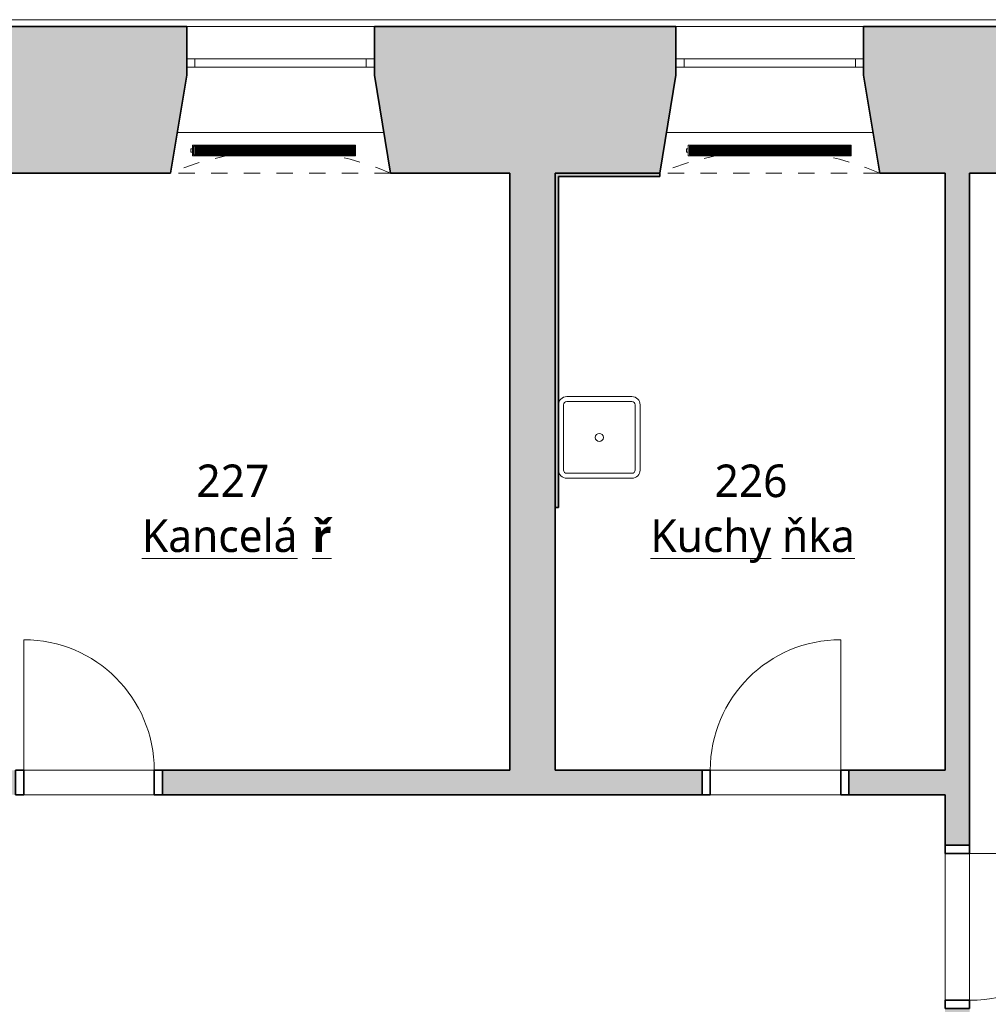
# Model space of a CAD drawing. Header units: metres. Extents: x -0.2 to 46.9, y -1.3 to 28.
# Tile 26 of 29: x 28.2 to 34.2, y 8.8 to 14.8. Entities that reach past the tile are written whole.
import ezdxf

# ---------------------------------------------------------------- set-up
doc = ezdxf.new("R2010")
doc.units = ezdxf.units.M
doc.linetypes.add('AV - Cerch_ 1 tecka 4mm', pattern=[0.006, 0.004, -0.001, 0, -0.001])
doc.layers.add('AV-MISTNOSTI', color=5, linetype='Continuous', lineweight=5, true_color=0x0000ff)
for name, color, linetype, lineweight in [('AV-SRAFY', 7, 'Continuous', 35), ('AV-STAVBA', 7, 'Continuous', 18), ('AV-VYBAVENI', 7, 'Continuous', 18)]:
    doc.layers.add(name, color=color, linetype=linetype, lineweight=lineweight)
doc.styles.add('Trebuchet MS_B', font='trebuc.ttf', dxfattribs={"height": 0.2})

# ---------------------------------------------------------------- blocks, each defined once
blk = doc.blocks.new('DO_1-P_Ocel_ - 900x1970_150-987210-2NP')
at = {"layer": 'AV-STAVBA', "color": 254, "true_color": 0xcccccc}
for p, q in [((-0.45, 0.975), (-0.45, 0.075)), ((-0.45, 0.075), (0.45, 0.075)), ((-0.45, -0.075), (0.45, -0.075))]:
    blk.add_line(p, q, dxfattribs=at)
at = {"layer": 'AV-STAVBA', "color": 254, "linetype": 'AV - Cerch_ 1 tecka 4mm', "true_color": 0xcccccc}
for p, q in [((-0.5, 0.075), (0.5, 0.075)), ((-0.45, 0.075), (0.45, 0.075)), ((-0.5, -0.075), (0.5, -0.075)), ((-0.45, -0.075), (0.45, -0.075))]:
    blk.add_line(p, q, dxfattribs=at)
at = {"layer": 'AV-STAVBA', "color": 254, "lineweight": 35, "true_color": 0xcccccc}
for p, q in [((-0.45, 0.075), (-0.5, 0.075)), ((-0.5, 0.075), (-0.5, -0.075)), ((-0.45, -0.075), (-0.45, 0.075)), ((0.5, 0.075), (0.45, 0.075)), ((0.45, 0.075), (0.45, -0.075)), ((0.5, -0.075), (0.5, 0.075)), ((-0.5, -0.075), (-0.45, -0.075)), ((0.45, -0.075), (0.5, -0.075))]:
    blk.add_line(p, q, dxfattribs=at)
at = {"layer": 'AV-STAVBA', "color": 254, "true_color": 0xcccccc}
blk.add_arc((-0.45, 0.075), 0.9, 0, 90, dxfattribs=at)
blk = doc.blocks.new('DO_1-L_Ocel_ - 800x1970_150-925843-2NP')
at = {"layer": 'AV-STAVBA', "color": 254, "true_color": 0xcccccc}
for p, q in [((0.4, 0.875), (0.4, 0.075)), ((-0.4, 0.075), (0.4, 0.075)), ((-0.4, -0.075), (0.4, -0.075))]:
    blk.add_line(p, q, dxfattribs=at)
at = {"layer": 'AV-STAVBA', "color": 254, "linetype": 'AV - Cerch_ 1 tecka 4mm', "true_color": 0xcccccc}
for p, q in [((-0.45, 0.075), (0.45, 0.075)), ((-0.4, 0.075), (0.4, 0.075)), ((-0.45, -0.075), (0.45, -0.075)), ((-0.4, -0.075), (0.4, -0.075))]:
    blk.add_line(p, q, dxfattribs=at)
at = {"layer": 'AV-STAVBA', "color": 254, "lineweight": 35, "true_color": 0xcccccc}
for p, q in [((-0.4, 0.075), (-0.45, 0.075)), ((-0.45, 0.075), (-0.45, -0.075)), ((-0.4, -0.075), (-0.4, 0.075)), ((0.45, 0.075), (0.4, 0.075)), ((0.4, 0.075), (0.4, -0.075)), ((0.45, -0.075), (0.45, 0.075)), ((-0.45, -0.075), (-0.4, -0.075)), ((0.4, -0.075), (0.45, -0.075))]:
    blk.add_line(p, q, dxfattribs=at)
at = {"layer": 'AV-STAVBA', "color": 254, "true_color": 0xcccccc}
blk.add_arc((0.4, 0.075), 0.8, 90, 180, dxfattribs=at)
blk = doc.blocks.new('DO_1-P_Ocel_ - 800x1970_150-917843-2NP')
at = {"layer": 'AV-STAVBA', "color": 254, "true_color": 0xcccccc}
for p, q in [((-0.4, 0.875), (-0.4, 0.075)), ((-0.4, 0.075), (0.4, 0.075)), ((-0.4, -0.075), (0.4, -0.075))]:
    blk.add_line(p, q, dxfattribs=at)
at = {"layer": 'AV-STAVBA', "color": 254, "linetype": 'AV - Cerch_ 1 tecka 4mm', "true_color": 0xcccccc}
for p, q in [((-0.45, 0.075), (0.45, 0.075)), ((-0.4, 0.075), (0.4, 0.075)), ((-0.45, -0.075), (0.45, -0.075)), ((-0.4, -0.075), (0.4, -0.075))]:
    blk.add_line(p, q, dxfattribs=at)
at = {"layer": 'AV-STAVBA', "color": 254, "lineweight": 35, "true_color": 0xcccccc}
for p, q in [((-0.4, 0.075), (-0.45, 0.075)), ((-0.45, 0.075), (-0.45, -0.075)), ((-0.4, -0.075), (-0.4, 0.075)), ((0.45, 0.075), (0.4, 0.075)), ((0.4, 0.075), (0.4, -0.075)), ((0.45, -0.075), (0.45, 0.075)), ((-0.45, -0.075), (-0.4, -0.075)), ((0.4, -0.075), (0.45, -0.075))]:
    blk.add_line(p, q, dxfattribs=at)
at = {"layer": 'AV-STAVBA', "color": 254, "true_color": 0xcccccc}
blk.add_arc((-0.4, 0.075), 0.8, 0, 90, dxfattribs=at)
blk = doc.blocks.new('GM_Nika_zkosené ostění - v900-1163113-2NP')
at = {"layer": 'AV-STAVBA', "color": 254, "linetype": 'AV - Cerch_ 1 tecka 4mm', "lineweight": 13, "true_color": 0xcccccc}
blk.add_line((-0.55, 0.45), (0.8, 0.45), dxfattribs=at)
blk = doc.blocks.new('GM_Nika se zkoseným ostěním a klenutým nadpražím - 1150x2500_600-1162731-2NP')
at = {"layer": 'AV-STAVBA', "color": 254, "linetype": 'AV - Cerch_ 1 tecka 4mm', "lineweight": 13, "true_color": 0xcccccc}
for p, q in [((0.575, 0.45), (-0.575, 0.45)), ((0.675, -0.45), (-0.675, -0.45))]:
    blk.add_line(p, q, dxfattribs=at)
blk.add_arc((0, -2.0137), 1.7031, 66.65103, 113.34897, dxfattribs=at)
blk = doc.blocks.new('WI_2-2_bez středního sloupku_s příčlemi - 1150x2400-1162495-2NP')
at = {"layer": 'AV-STAVBA', "color": 254, "true_color": 0xcccccc}
for p, q in [((-0.575, 0.2), (-0.575, 0.25)), ((-0.575, 0.25), (0.575, 0.25)), ((-0.525, 0.2), (-0.525, 0.25)), ((0.525, 0.2), (0.525, 0.25)), ((0.575, 0.2), (0.575, 0.25)), ((-0.575, 0.2), (0.575, 0.2))]:
    blk.add_line(p, q, dxfattribs=at)
blk = doc.blocks.new('Koncepční dřez - Dřez-V1-2NP')
at = {"layer": 'AV-VYBAVENI', "color": 254, "true_color": 0xccccff}
for p, q in [((-0.2, 0.25), (0.2, 0.25)), ((-0.22, 0.2), (-0.22, -0.2)), ((0.2, 0.22), (-0.2, 0.22)), ((0.22, -0.2), (0.22, 0.2)), ((0.25, 0.2), (0.25, -0.2)), ((-0.2, -0.22), (0.2, -0.22)), ((-0.2, -0.25), (0.2, -0.25))]:
    blk.add_line(p, q, dxfattribs=at)
blk.add_circle((0, 0), 0.025, dxfattribs=at)
for centre, radius, start, end in [((-0.2, 0.2), 0.05, 90, 180), ((0.2, 0.2), 0.05, 360, 90), ((-0.2, 0.2), 0.02, 90, 180), ((0.2, 0.2), 0.02, 360, 90), ((-0.2, -0.2), 0.05, 180, 270), ((-0.2, -0.2), 0.02, 180, 270), ((0.2, -0.2), 0.02, 270, 360), ((0.2, -0.2), 0.05, 270, 360)]:
    blk.add_arc(centre, radius, start, end, dxfattribs=at)
blk = doc.blocks.new('Řísma 2NP_ vnitroblok - Řísma 2NP_ vnitroblok-1646675-2NP')
at = {"layer": 'AV-STAVBA', "color": 254, "true_color": 0xcccccc}
blk.add_line((25.2351, 14.789), (39.7648, 14.789), dxfattribs=at)
blk = doc.blocks.new('D0089 - 1514 - OÚPSŘ_Benešova_rvt-1-2NP')
at = {"layer": 'AV-SRAFY', "lineweight": 5, "true_color": 0xcccccc}
h = blk.add_hatch(color=254, dxfattribs=at)
h.paths.add_polyline_path([(31.5148, 13.8482), (32.1548, 13.8482), (32.2548, 14.4484), (32.2548, 14.7482), (30.4048, 14.7482), (30.4048, 14.4484), (30.5048, 13.8482), (31.2348, 13.8482)])
h.paths.add_polyline_path([(34.0548, 13.8482), (34.4648, 13.8482), (34.5648, 14.4484), (34.5648, 14.7482), (33.4048, 14.7482), (33.4048, 14.4484), (33.5048, 13.8482), (33.9048, 13.8482)])
h.paths.add_polyline_path([(24.9848, 13.8482), (25.7148, 13.8482), (25.7148, 14.7482), (24.8448, 14.7482), (24.8448, 13.8482)])
h.paths.add_polyline_path([(38.6548, 13.8482), (39.2348, 13.8482), (39.2348, 14.7482), (38.5548, 14.7482), (38.5548, 14.4482), (38.6477, 13.8909)])
h.paths.add_polyline_path([(35.8148, 13.8482), (37.3048, 13.8482), (37.4048, 14.4482), (37.4048, 14.7482), (35.7148, 14.7482), (35.7148, 14.4484), (35.8077, 13.8909)])
h.paths.add_polyline_path([(27.5148, 13.8482), (29.1548, 13.8482), (29.2548, 14.4484), (29.2548, 14.7482), (27.5148, 14.7482), (27.5148, 13.8909)])
h.paths.add_polyline_path([(24.3948, 13.8482), (24.3948, 14.7482), (24.0648, 14.7482), (24.0648, 13.8482), (24.1348, 13.8482)])
at = {"layer": 'AV-SRAFY', "lineweight": 18, "true_color": 0xcccccc}
for points in [[(31.5148, 10.1882), (31.5148, 13.8482), (31.2348, 13.8482), (31.2348, 10.1882)], [(31.5148, 13.8282), (32.1548, 13.8282), (32.1548, 13.8482), (31.5148, 13.8482)], [(31.5148, 11.7982), (31.5348, 11.7982), (31.5348, 13.8282), (31.5148, 13.8282), (31.5148, 12.4468)]]:
    blk.add_hatch(color=254, dxfattribs=at).paths.add_polyline_path(points)
h = blk.add_hatch(color=254, dxfattribs=at)
h.paths.add_polyline_path([(34.0548, 8.3782), (34.0548, 8.7282), (33.9048, 8.7282), (33.9048, 8.3782)])
h.paths.add_polyline_path([(33.9048, 9.7282), (34.0548, 9.7282), (34.0548, 13.8482), (33.9048, 13.8482), (33.9048, 10.0382)])
h = blk.add_hatch(color=254, dxfattribs=at)
h.paths.add_polyline_path([(32.4148, 10.0382), (32.4148, 10.1882), (29.1048, 10.1882), (29.1048, 10.0382), (31.5874, 10.0382)])
h.paths.add_polyline_path([(33.9048, 10.0382), (33.9048, 10.1882), (33.3148, 10.1882), (33.3148, 10.0382)])
h.paths.add_polyline_path([(25.6248, 10.0382), (26.6998, 10.0382), (26.6998, 10.1882), (25.6248, 10.1882)])
h.paths.add_polyline_path([(24.7248, 10.0382), (24.7248, 10.1882), (22.8748, 10.1882), (22.8748, 10.0382), (23.5335, 10.0382)])
h.paths.add_polyline_path([(27.4998, 10.0382), (28.2048, 10.0382), (28.2048, 10.1882), (27.4998, 10.1882)])
at = {"layer": 'AV-STAVBA', "color": 254, "lineweight": 35, "true_color": 0xcccccc}
for p, q in [((29.2548, 14.7482), (27.5148, 14.7482)), ((29.2548, 14.4484), (29.2548, 14.7482)), ((32.2548, 14.7482), (30.4048, 14.7482)), ((30.4048, 14.4484), (30.4048, 14.7482)), ((32.2548, 14.4484), (32.2548, 14.7482)), ((33.4048, 14.7482), (34.5648, 14.7482)), ((33.4048, 14.4484), (33.4048, 14.7482)), ((29.1548, 13.8482), (29.2548, 14.4484)), ((30.5048, 13.8482), (30.4048, 14.4484)), ((32.1548, 13.8482), (32.2548, 14.4484)), ((33.5048, 13.8482), (33.4048, 14.4484)), ((29.1548, 13.8482), (27.6148, 13.8482)), ((30.5048, 13.8482), (31.2348, 13.8482)), ((31.2348, 13.8482), (31.2348, 10.1882)), ((31.5148, 10.1882), (31.5148, 13.8482)), ((31.5148, 13.8482), (32.1548, 13.8482)), ((32.1548, 13.8482), (31.5148, 13.8482)), ((31.5148, 13.8482), (31.5148, 13.8282)), ((31.5148, 13.8282), (31.5148, 11.7982)), ((31.5348, 13.8282), (32.1548, 13.8282)), ((31.5348, 11.7982), (31.5348, 13.8282)), ((32.1548, 13.8282), (32.1548, 13.8482)), ((33.5048, 13.8482), (33.9048, 13.8482)), ((33.9048, 13.8482), (33.9048, 10.1882)), ((34.0548, 9.7282), (34.0548, 13.8482)), ((34.0548, 13.8482), (34.4648, 13.8482)), ((31.5148, 11.7982), (31.5348, 11.7982)), ((31.2348, 10.1882), (29.1048, 10.1882)), ((29.1048, 10.1882), (29.1048, 10.0382)), ((32.4148, 10.1882), (31.5148, 10.1882)), ((32.4148, 10.0382), (32.4148, 10.1882)), ((33.9048, 10.1882), (33.3148, 10.1882)), ((33.3148, 10.1882), (33.3148, 10.0382)), ((29.1048, 10.0382), (32.4148, 10.0382)), ((33.3148, 10.0382), (33.9048, 10.0382)), ((33.9048, 10.0382), (33.9048, 9.7282)), ((33.9048, 9.7282), (34.0548, 9.7282))]:
    blk.add_line(p, q, dxfattribs=at)
at = {"layer": 'AV-STAVBA', "color": 254, "true_color": 0xcccccc}
for p, q in [((29.2548, 14.7482), (30.4048, 14.7482)), ((32.2548, 14.7482), (33.4048, 14.7482)), ((30.4631, 14.0982), (29.1965, 14.0982)), ((33.4631, 14.0982), (32.1965, 14.0982)), ((28.2548, 10.1882), (29.0548, 10.1882)), ((32.4648, 10.1882), (33.2648, 10.1882)), ((29.0548, 10.0382), (28.2548, 10.0382)), ((33.2648, 10.0382), (32.4648, 10.0382)), ((33.9048, 8.7782), (33.9048, 9.6782)), ((34.0548, 9.6782), (34.0548, 8.7782))]:
    blk.add_line(p, q, dxfattribs=at)
at = {"layer": 'AV-STAVBA', "color": 254, "lineweight": 18, "true_color": 0xcccccc}
for name, p in [('Řísma 2NP_ vnitroblok - Řísma 2NP_ vnitroblok-1646675-2NP', (0, 0)), ('GM_Nika se zkoseným ostěním a klenutým nadpražím - 1150x2500_600-1162731-2NP', (29.8298, 14.2982)), ('GM_Nika se zkoseným ostěním a klenutým nadpražím - 1150x2500_600-1162731-2NP', (32.8298, 14.2982)), ('WI_2-2_bez středního sloupku_s příčlemi - 1150x2400-1162495-2NP', (29.8298, 14.2982)), ('WI_2-2_bez středního sloupku_s příčlemi - 1150x2400-1162495-2NP', (32.8298, 14.2982)), ('DO_1-P_Ocel_ - 800x1970_150-917843-2NP', (28.6548, 10.1132)), ('DO_1-L_Ocel_ - 800x1970_150-925843-2NP', (32.8648, 10.1132))]:
    blk.add_blockref(name, p, dxfattribs=at)
for name, p, rotation in [('GM_Nika_zkosené ostění - v900-1163113-2NP', (29.9548, 14.2982), 180), ('GM_Nika_zkosené ostění - v900-1163113-2NP', (32.9548, 14.2982), 180), ('DO_1-P_Ocel_ - 900x1970_150-987210-2NP', (33.9798, 9.2282), 269.9999999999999)]:
    blk.add_blockref(name, p, dxfattribs=dict(at, rotation=rotation))
at = {"layer": 'AV-VYBAVENI', "color": 254, "lineweight": 18, "true_color": 0xcccccc}
blk.add_blockref('Koncepční dřez - Dřez-V1-2NP', (31.7848, 12.2282), dxfattribs=at)
blk = doc.blocks.new('PF_Deskový radiátor_připojení boční - 1000_550_66-848785-2NP')
at = {"layer": 'AV-VYBAVENI', "color": 5, "true_color": 0x0000ff}
for p, q in [((-0.5, 0.01), (-0.51, 0.01)), ((-0.51, 0.01), (-0.51, -0.01)), ((-0.51, 0.01), (-0.51, 0.0097)), ((-0.5, 0.01), (-0.51, 0.01)), ((-0.51, 0.01), (-0.51, 0.0097)), ((-0.51, 0.01), (-0.51, 0.0097)), ((0.5, 0.033), (-0.5, 0.033)), ((-0.5, 0.033), (-0.5, -0.033)), ((-0.493, -0.026), (-0.493, 0.026)), ((-0.493, 0.026), (0.493, 0.026)), ((-0.483, 0.026), (-0.486, 0.026)), ((-0.486, 0.026), (-0.486, -0.026)), ((-0.483, -0.026), (-0.483, 0.026)), ((-0.4745, 0.026), (-0.4775, 0.026)), ((-0.4775, 0.026), (-0.4775, -0.026)), ((-0.4745, -0.026), (-0.4745, 0.026)), ((-0.466, 0.026), (-0.469, 0.026)), ((-0.469, 0.026), (-0.469, -0.026)), ((-0.466, -0.026), (-0.466, 0.026)), ((-0.4575, 0.026), (-0.4605, 0.026)), ((-0.4605, 0.026), (-0.4605, -0.026)), ((-0.4575, -0.026), (-0.4575, 0.026)), ((-0.449, 0.026), (-0.452, 0.026)), ((-0.452, 0.026), (-0.452, -0.026)), ((-0.449, -0.026), (-0.449, 0.026)), ((-0.4405, 0.026), (-0.4435, 0.026)), ((-0.4435, 0.026), (-0.4435, -0.026)), ((-0.4405, -0.026), (-0.4405, 0.026)), ((-0.432, 0.026), (-0.435, 0.026)), ((-0.435, 0.026), (-0.435, -0.026)), ((-0.432, -0.026), (-0.432, 0.026)), ((-0.4235, 0.026), (-0.4265, 0.026)), ((-0.4265, 0.026), (-0.4265, -0.026)), ((-0.4235, -0.026), (-0.4235, 0.026)), ((-0.415, 0.026), (-0.418, 0.026)), ((-0.418, 0.026), (-0.418, -0.026)), ((-0.415, -0.026), (-0.415, 0.026)), ((-0.4065, 0.026), (-0.4095, 0.026)), ((-0.4095, 0.026), (-0.4095, -0.026)), ((-0.4065, -0.026), (-0.4065, 0.026)), ((-0.398, 0.026), (-0.401, 0.026)), ((-0.401, 0.026), (-0.401, -0.026)), ((-0.398, -0.026), (-0.398, 0.026)), ((-0.3895, 0.026), (-0.3925, 0.026)), ((-0.3925, 0.026), (-0.3925, -0.026)), ((-0.3895, -0.026), (-0.3895, 0.026)), ((-0.381, 0.026), (-0.384, 0.026)), ((-0.384, 0.026), (-0.384, -0.026)), ((-0.381, -0.026), (-0.381, 0.026)), ((-0.3725, 0.026), (-0.3755, 0.026)), ((-0.3755, 0.026), (-0.3755, -0.026)), ((-0.3725, -0.026), (-0.3725, 0.026)), ((-0.364, 0.026), (-0.367, 0.026)), ((-0.367, 0.026), (-0.367, -0.026)), ((-0.364, -0.026), (-0.364, 0.026)), ((-0.3555, 0.026), (-0.3585, 0.026)), ((-0.3585, 0.026), (-0.3585, -0.026)), ((-0.3555, -0.026), (-0.3555, 0.026)), ((-0.347, 0.026), (-0.35, 0.026)), ((-0.35, 0.026), (-0.35, -0.026)), ((-0.347, -0.026), (-0.347, 0.026)), ((-0.3385, 0.026), (-0.3415, 0.026)), ((-0.3415, 0.026), (-0.3415, -0.026)), ((-0.3385, -0.026), (-0.3385, 0.026)), ((-0.33, 0.026), (-0.333, 0.026)), ((-0.333, 0.026), (-0.333, -0.026)), ((-0.33, -0.026), (-0.33, 0.026)), ((-0.3215, 0.026), (-0.3245, 0.026)), ((-0.3245, 0.026), (-0.3245, -0.026)), ((-0.3215, -0.026), (-0.3215, 0.026)), ((-0.313, 0.026), (-0.316, 0.026)), ((-0.316, 0.026), (-0.316, -0.026)), ((-0.313, -0.026), (-0.313, 0.026)), ((-0.3045, 0.026), (-0.3075, 0.026)), ((-0.3075, 0.026), (-0.3075, -0.026)), ((-0.3045, -0.026), (-0.3045, 0.026)), ((-0.296, 0.026), (-0.299, 0.026)), ((-0.299, 0.026), (-0.299, -0.026)), ((-0.296, -0.026), (-0.296, 0.026)), ((-0.2875, 0.026), (-0.2905, 0.026)), ((-0.2905, 0.026), (-0.2905, -0.026)), ((-0.2875, -0.026), (-0.2875, 0.026)), ((-0.279, 0.026), (-0.282, 0.026)), ((-0.282, 0.026), (-0.282, -0.026)), ((-0.279, -0.026), (-0.279, 0.026)), ((-0.2705, 0.026), (-0.2735, 0.026)), ((-0.2735, 0.026), (-0.2735, -0.026)), ((-0.2705, -0.026), (-0.2705, 0.026)), ((-0.262, 0.026), (-0.265, 0.026)), ((-0.265, 0.026), (-0.265, -0.026)), ((-0.262, -0.026), (-0.262, 0.026)), ((-0.2535, 0.026), (-0.2565, 0.026)), ((-0.2565, 0.026), (-0.2565, -0.026)), ((-0.2535, -0.026), (-0.2535, 0.026)), ((-0.245, 0.026), (-0.248, 0.026)), ((-0.248, 0.026), (-0.248, -0.026)), ((-0.245, -0.026), (-0.245, 0.026)), ((-0.2365, 0.026), (-0.2395, 0.026)), ((-0.2395, 0.026), (-0.2395, -0.026)), ((-0.2365, -0.026), (-0.2365, 0.026)), ((-0.228, 0.026), (-0.231, 0.026)), ((-0.231, 0.026), (-0.231, -0.026)), ((-0.228, -0.026), (-0.228, 0.026)), ((-0.2195, 0.026), (-0.2225, 0.026)), ((-0.2225, 0.026), (-0.2225, -0.026)), ((-0.2195, -0.026), (-0.2195, 0.026)), ((-0.211, 0.026), (-0.214, 0.026)), ((-0.214, 0.026), (-0.214, -0.026)), ((-0.211, -0.026), (-0.211, 0.026)), ((-0.2025, 0.026), (-0.2055, 0.026)), ((-0.2055, 0.026), (-0.2055, -0.026)), ((-0.2025, -0.026), (-0.2025, 0.026)), ((-0.194, 0.026), (-0.197, 0.026)), ((-0.197, 0.026), (-0.197, -0.026)), ((-0.194, -0.026), (-0.194, 0.026)), ((-0.1855, 0.026), (-0.1885, 0.026)), ((-0.1885, 0.026), (-0.1885, -0.026)), ((-0.1855, -0.026), (-0.1855, 0.026)), ((-0.177, 0.026), (-0.18, 0.026)), ((-0.18, 0.026), (-0.18, -0.026)), ((-0.177, -0.026), (-0.177, 0.026)), ((-0.1685, 0.026), (-0.1715, 0.026)), ((-0.1715, 0.026), (-0.1715, -0.026)), ((-0.1685, -0.026), (-0.1685, 0.026)), ((-0.16, 0.026), (-0.163, 0.026)), ((-0.163, 0.026), (-0.163, -0.026)), ((-0.16, -0.026), (-0.16, 0.026)), ((-0.1515, 0.026), (-0.1545, 0.026)), ((-0.1545, 0.026), (-0.1545, -0.026)), ((-0.1515, -0.026), (-0.1515, 0.026)), ((-0.143, 0.026), (-0.146, 0.026)), ((-0.146, 0.026), (-0.146, -0.026)), ((-0.143, -0.026), (-0.143, 0.026)), ((-0.1345, 0.026), (-0.1375, 0.026)), ((-0.1375, 0.026), (-0.1375, -0.026)), ((-0.1345, -0.026), (-0.1345, 0.026)), ((-0.126, 0.026), (-0.129, 0.026)), ((-0.129, 0.026), (-0.129, -0.026)), ((-0.126, -0.026), (-0.126, 0.026)), ((-0.1175, 0.026), (-0.1205, 0.026)), ((-0.1205, 0.026), (-0.1205, -0.026)), ((-0.1175, -0.026), (-0.1175, 0.026)), ((-0.109, 0.026), (-0.112, 0.026)), ((-0.112, 0.026), (-0.112, -0.026)), ((-0.109, -0.026), (-0.109, 0.026)), ((-0.1005, 0.026), (-0.1035, 0.026)), ((-0.1035, 0.026), (-0.1035, -0.026)), ((-0.1005, -0.026), (-0.1005, 0.026)), ((-0.092, 0.026), (-0.095, 0.026)), ((-0.095, 0.026), (-0.095, -0.026)), ((-0.092, -0.026), (-0.092, 0.026)), ((-0.0835, 0.026), (-0.0865, 0.026)), ((-0.0865, 0.026), (-0.0865, -0.026)), ((-0.0835, -0.026), (-0.0835, 0.026)), ((-0.075, 0.026), (-0.078, 0.026)), ((-0.078, 0.026), (-0.078, -0.026)), ((-0.075, -0.026), (-0.075, 0.026)), ((-0.0665, 0.026), (-0.0695, 0.026)), ((-0.0695, 0.026), (-0.0695, -0.026)), ((-0.0665, -0.026), (-0.0665, 0.026)), ((-0.058, 0.026), (-0.061, 0.026)), ((-0.061, 0.026), (-0.061, -0.026)), ((-0.058, -0.026), (-0.058, 0.026)), ((-0.0495, 0.026), (-0.0525, 0.026)), ((-0.0525, 0.026), (-0.0525, -0.026)), ((-0.0495, -0.026), (-0.0495, 0.026)), ((-0.041, 0.026), (-0.044, 0.026)), ((-0.044, 0.026), (-0.044, -0.026)), ((-0.041, -0.026), (-0.041, 0.026)), ((-0.0325, 0.026), (-0.0355, 0.026)), ((-0.0355, 0.026), (-0.0355, -0.026)), ((-0.0325, -0.026), (-0.0325, 0.026)), ((-0.024, 0.026), (-0.027, 0.026)), ((-0.027, 0.026), (-0.027, -0.026)), ((-0.024, -0.026), (-0.024, 0.026)), ((-0.0155, 0.026), (-0.0185, 0.026)), ((-0.0185, 0.026), (-0.0185, -0.026)), ((-0.0155, -0.026), (-0.0155, 0.026)), ((-0.007, 0.026), (-0.01, 0.026)), ((-0.01, 0.026), (-0.01, -0.026)), ((-0.007, -0.026), (-0.007, 0.026)), ((0.0015, 0.026), (-0.0015, 0.026)), ((-0.0015, 0.026), (-0.0015, -0.026)), ((0.0015, -0.026), (0.0015, 0.026)), ((0.01, 0.026), (0.007, 0.026)), ((0.007, 0.026), (0.007, -0.026)), ((0.01, -0.026), (0.01, 0.026)), ((0.0185, 0.026), (0.0155, 0.026)), ((0.0155, 0.026), (0.0155, -0.026)), ((0.0185, -0.026), (0.0185, 0.026)), ((0.027, 0.026), (0.024, 0.026)), ((0.024, 0.026), (0.024, -0.026)), ((0.027, -0.026), (0.027, 0.026)), ((0.0355, 0.026), (0.0325, 0.026)), ((0.0325, 0.026), (0.0325, -0.026)), ((0.0355, -0.026), (0.0355, 0.026)), ((0.044, 0.026), (0.041, 0.026)), ((0.041, 0.026), (0.041, -0.026)), ((0.044, -0.026), (0.044, 0.026)), ((0.0525, 0.026), (0.0495, 0.026)), ((0.0495, 0.026), (0.0495, -0.026)), ((0.0525, -0.026), (0.0525, 0.026)), ((0.061, 0.026), (0.058, 0.026)), ((0.058, 0.026), (0.058, -0.026)), ((0.061, -0.026), (0.061, 0.026)), ((0.0695, 0.026), (0.0665, 0.026)), ((0.0665, 0.026), (0.0665, -0.026)), ((0.0695, -0.026), (0.0695, 0.026)), ((0.078, 0.026), (0.075, 0.026)), ((0.075, 0.026), (0.075, -0.026)), ((0.078, -0.026), (0.078, 0.026)), ((0.0865, 0.026), (0.0835, 0.026)), ((0.0835, 0.026), (0.0835, -0.026)), ((0.0865, -0.026), (0.0865, 0.026)), ((0.095, 0.026), (0.092, 0.026)), ((0.092, 0.026), (0.092, -0.026)), ((0.095, -0.026), (0.095, 0.026)), ((0.1035, 0.026), (0.1005, 0.026)), ((0.1005, 0.026), (0.1005, -0.026)), ((0.1035, -0.026), (0.1035, 0.026)), ((0.112, 0.026), (0.109, 0.026)), ((0.109, 0.026), (0.109, -0.026)), ((0.112, -0.026), (0.112, 0.026)), ((0.1205, 0.026), (0.1175, 0.026)), ((0.1175, 0.026), (0.1175, -0.026)), ((0.1205, -0.026), (0.1205, 0.026)), ((0.129, 0.026), (0.126, 0.026)), ((0.126, 0.026), (0.126, -0.026)), ((0.129, -0.026), (0.129, 0.026)), ((0.1375, 0.026), (0.1345, 0.026)), ((0.1345, 0.026), (0.1345, -0.026)), ((0.1375, -0.026), (0.1375, 0.026)), ((0.146, 0.026), (0.143, 0.026)), ((0.143, 0.026), (0.143, -0.026)), ((0.146, -0.026), (0.146, 0.026)), ((0.1545, 0.026), (0.1515, 0.026)), ((0.1515, 0.026), (0.1515, -0.026)), ((0.1545, -0.026), (0.1545, 0.026)), ((0.163, 0.026), (0.16, 0.026)), ((0.16, 0.026), (0.16, -0.026)), ((0.163, -0.026), (0.163, 0.026)), ((0.1715, 0.026), (0.1685, 0.026)), ((0.1685, 0.026), (0.1685, -0.026)), ((0.1715, -0.026), (0.1715, 0.026)), ((0.18, 0.026), (0.177, 0.026)), ((0.177, 0.026), (0.177, -0.026)), ((0.18, -0.026), (0.18, 0.026)), ((0.1885, 0.026), (0.1855, 0.026)), ((0.1855, 0.026), (0.1855, -0.026)), ((0.1885, -0.026), (0.1885, 0.026)), ((0.197, 0.026), (0.194, 0.026)), ((0.194, 0.026), (0.194, -0.026)), ((0.197, -0.026), (0.197, 0.026)), ((0.2055, 0.026), (0.2025, 0.026)), ((0.2025, 0.026), (0.2025, -0.026)), ((0.2055, -0.026), (0.2055, 0.026)), ((0.214, 0.026), (0.211, 0.026)), ((0.211, 0.026), (0.211, -0.026)), ((0.214, -0.026), (0.214, 0.026)), ((0.2225, 0.026), (0.2195, 0.026)), ((0.2195, 0.026), (0.2195, -0.026)), ((0.2225, -0.026), (0.2225, 0.026)), ((0.231, 0.026), (0.228, 0.026)), ((0.228, 0.026), (0.228, -0.026)), ((0.231, -0.026), (0.231, 0.026)), ((0.2395, 0.026), (0.2365, 0.026)), ((0.2365, 0.026), (0.2365, -0.026)), ((0.2395, -0.026), (0.2395, 0.026)), ((0.248, 0.026), (0.245, 0.026)), ((0.245, 0.026), (0.245, -0.026)), ((0.248, -0.026), (0.248, 0.026)), ((0.2565, 0.026), (0.2535, 0.026)), ((0.2535, 0.026), (0.2535, -0.026)), ((0.2565, -0.026), (0.2565, 0.026)), ((0.265, 0.026), (0.262, 0.026)), ((0.262, 0.026), (0.262, -0.026)), ((0.265, -0.026), (0.265, 0.026)), ((0.2735, 0.026), (0.2705, 0.026)), ((0.2705, 0.026), (0.2705, -0.026)), ((0.2735, -0.026), (0.2735, 0.026)), ((0.282, 0.026), (0.279, 0.026)), ((0.279, 0.026), (0.279, -0.026)), ((0.282, -0.026), (0.282, 0.026)), ((0.2905, 0.026), (0.2875, 0.026)), ((0.2875, 0.026), (0.2875, -0.026)), ((0.2905, -0.026), (0.2905, 0.026)), ((0.299, 0.026), (0.296, 0.026)), ((0.296, 0.026), (0.296, -0.026)), ((0.299, -0.026), (0.299, 0.026)), ((0.3075, 0.026), (0.3045, 0.026)), ((0.3045, 0.026), (0.3045, -0.026)), ((0.3075, -0.026), (0.3075, 0.026)), ((0.316, 0.026), (0.313, 0.026)), ((0.313, 0.026), (0.313, -0.026)), ((0.316, -0.026), (0.316, 0.026)), ((0.3245, 0.026), (0.3215, 0.026)), ((0.3215, 0.026), (0.3215, -0.026)), ((0.3245, -0.026), (0.3245, 0.026)), ((0.333, 0.026), (0.33, 0.026)), ((0.33, 0.026), (0.33, -0.026)), ((0.333, -0.026), (0.333, 0.026)), ((0.3415, 0.026), (0.3385, 0.026)), ((0.3385, 0.026), (0.3385, -0.026)), ((0.3415, -0.026), (0.3415, 0.026)), ((0.35, 0.026), (0.347, 0.026)), ((0.347, 0.026), (0.347, -0.026)), ((0.35, -0.026), (0.35, 0.026)), ((0.3585, 0.026), (0.3555, 0.026)), ((0.3555, 0.026), (0.3555, -0.026)), ((0.3585, -0.026), (0.3585, 0.026)), ((0.367, 0.026), (0.364, 0.026)), ((0.364, 0.026), (0.364, -0.026)), ((0.367, -0.026), (0.367, 0.026)), ((0.3755, 0.026), (0.3725, 0.026)), ((0.3725, 0.026), (0.3725, -0.026)), ((0.3755, -0.026), (0.3755, 0.026)), ((0.384, 0.026), (0.381, 0.026)), ((0.381, 0.026), (0.381, -0.026)), ((0.384, -0.026), (0.384, 0.026)), ((0.3925, 0.026), (0.3895, 0.026)), ((0.3895, 0.026), (0.3895, -0.026)), ((0.3925, -0.026), (0.3925, 0.026)), ((0.401, 0.026), (0.398, 0.026)), ((0.398, 0.026), (0.398, -0.026)), ((0.401, -0.026), (0.401, 0.026)), ((0.4095, 0.026), (0.4065, 0.026)), ((0.4065, 0.026), (0.4065, -0.026)), ((0.4095, -0.026), (0.4095, 0.026)), ((0.418, 0.026), (0.415, 0.026)), ((0.415, 0.026), (0.415, -0.026)), ((0.418, -0.026), (0.418, 0.026)), ((0.4265, 0.026), (0.4235, 0.026)), ((0.4235, 0.026), (0.4235, -0.026)), ((0.4265, -0.026), (0.4265, 0.026)), ((0.435, 0.026), (0.432, 0.026)), ((0.432, 0.026), (0.432, -0.026)), ((0.435, -0.026), (0.435, 0.026)), ((0.4435, 0.026), (0.4405, 0.026)), ((0.4405, 0.026), (0.4405, -0.026)), ((0.4435, -0.026), (0.4435, 0.026)), ((0.452, 0.026), (0.449, 0.026)), ((0.449, 0.026), (0.449, -0.026)), ((0.452, -0.026), (0.452, 0.026)), ((0.4605, 0.026), (0.4575, 0.026)), ((0.4575, 0.026), (0.4575, -0.026)), ((0.4605, -0.026), (0.4605, 0.026)), ((0.469, 0.026), (0.466, 0.026)), ((0.466, 0.026), (0.466, -0.026)), ((0.469, -0.026), (0.469, 0.026)), ((0.4775, 0.026), (0.4745, 0.026)), ((0.4745, 0.026), (0.4745, -0.026)), ((0.4775, -0.026), (0.4775, 0.026)), ((0.486, 0.026), (0.483, 0.026)), ((0.483, 0.026), (0.483, -0.026)), ((0.486, -0.026), (0.486, 0.026)), ((0.4945, 0.026), (0.4915, 0.026)), ((0.4915, 0.026), (0.4915, -0.026)), ((0.493, 0.026), (0.493, -0.026)), ((0.4945, -0.026), (0.4945, 0.026)), ((0.5, -0.033), (0.5, 0.033)), ((-0.51, -0.0097), (-0.51, -0.01)), ((-0.51, -0.0097), (-0.51, -0.01)), ((-0.51, -0.0097), (-0.51, -0.01)), ((-0.51, -0.01), (-0.5, -0.01)), ((-0.51, -0.01), (-0.5, -0.01)), ((-0.5, -0.033), (0.5, -0.033)), ((0.493, -0.026), (-0.493, -0.026)), ((-0.486, -0.026), (-0.483, -0.026)), ((-0.4775, -0.026), (-0.4745, -0.026)), ((-0.469, -0.026), (-0.466, -0.026)), ((-0.4605, -0.026), (-0.4575, -0.026)), ((-0.452, -0.026), (-0.449, -0.026)), ((-0.4435, -0.026), (-0.4405, -0.026)), ((-0.435, -0.026), (-0.432, -0.026)), ((-0.4265, -0.026), (-0.4235, -0.026)), ((-0.418, -0.026), (-0.415, -0.026)), ((-0.4095, -0.026), (-0.4065, -0.026)), ((-0.401, -0.026), (-0.398, -0.026)), ((-0.3925, -0.026), (-0.3895, -0.026)), ((-0.384, -0.026), (-0.381, -0.026)), ((-0.3755, -0.026), (-0.3725, -0.026)), ((-0.367, -0.026), (-0.364, -0.026)), ((-0.3585, -0.026), (-0.3555, -0.026)), ((-0.35, -0.026), (-0.347, -0.026)), ((-0.3415, -0.026), (-0.3385, -0.026)), ((-0.333, -0.026), (-0.33, -0.026)), ((-0.3245, -0.026), (-0.3215, -0.026)), ((-0.316, -0.026), (-0.313, -0.026)), ((-0.3075, -0.026), (-0.3045, -0.026)), ((-0.299, -0.026), (-0.296, -0.026)), ((-0.2905, -0.026), (-0.2875, -0.026)), ((-0.282, -0.026), (-0.279, -0.026)), ((-0.2735, -0.026), (-0.2705, -0.026)), ((-0.265, -0.026), (-0.262, -0.026)), ((-0.2565, -0.026), (-0.2535, -0.026)), ((-0.248, -0.026), (-0.245, -0.026)), ((-0.2395, -0.026), (-0.2365, -0.026)), ((-0.231, -0.026), (-0.228, -0.026)), ((-0.2225, -0.026), (-0.2195, -0.026)), ((-0.214, -0.026), (-0.211, -0.026)), ((-0.2055, -0.026), (-0.2025, -0.026)), ((-0.197, -0.026), (-0.194, -0.026)), ((-0.1885, -0.026), (-0.1855, -0.026)), ((-0.18, -0.026), (-0.177, -0.026)), ((-0.1715, -0.026), (-0.1685, -0.026)), ((-0.163, -0.026), (-0.16, -0.026)), ((-0.1545, -0.026), (-0.1515, -0.026)), ((-0.146, -0.026), (-0.143, -0.026)), ((-0.1375, -0.026), (-0.1345, -0.026)), ((-0.129, -0.026), (-0.126, -0.026)), ((-0.1205, -0.026), (-0.1175, -0.026)), ((-0.112, -0.026), (-0.109, -0.026)), ((-0.1035, -0.026), (-0.1005, -0.026)), ((-0.095, -0.026), (-0.092, -0.026)), ((-0.0865, -0.026), (-0.0835, -0.026)), ((-0.078, -0.026), (-0.075, -0.026)), ((-0.0695, -0.026), (-0.0665, -0.026)), ((-0.061, -0.026), (-0.058, -0.026)), ((-0.0525, -0.026), (-0.0495, -0.026)), ((-0.044, -0.026), (-0.041, -0.026)), ((-0.0355, -0.026), (-0.0325, -0.026)), ((-0.027, -0.026), (-0.024, -0.026)), ((-0.0185, -0.026), (-0.0155, -0.026)), ((-0.01, -0.026), (-0.007, -0.026)), ((-0.0015, -0.026), (0.0015, -0.026)), ((0.007, -0.026), (0.01, -0.026)), ((0.0155, -0.026), (0.0185, -0.026)), ((0.024, -0.026), (0.027, -0.026)), ((0.0325, -0.026), (0.0355, -0.026)), ((0.041, -0.026), (0.044, -0.026)), ((0.0495, -0.026), (0.0525, -0.026)), ((0.058, -0.026), (0.061, -0.026)), ((0.0665, -0.026), (0.0695, -0.026)), ((0.075, -0.026), (0.078, -0.026)), ((0.0835, -0.026), (0.0865, -0.026)), ((0.092, -0.026), (0.095, -0.026)), ((0.1005, -0.026), (0.1035, -0.026)), ((0.109, -0.026), (0.112, -0.026)), ((0.1175, -0.026), (0.1205, -0.026)), ((0.126, -0.026), (0.129, -0.026)), ((0.1345, -0.026), (0.1375, -0.026)), ((0.143, -0.026), (0.146, -0.026)), ((0.1515, -0.026), (0.1545, -0.026)), ((0.16, -0.026), (0.163, -0.026)), ((0.1685, -0.026), (0.1715, -0.026)), ((0.177, -0.026), (0.18, -0.026)), ((0.1855, -0.026), (0.1885, -0.026)), ((0.194, -0.026), (0.197, -0.026)), ((0.2025, -0.026), (0.2055, -0.026)), ((0.211, -0.026), (0.214, -0.026)), ((0.2195, -0.026), (0.2225, -0.026)), ((0.228, -0.026), (0.231, -0.026)), ((0.2365, -0.026), (0.2395, -0.026)), ((0.245, -0.026), (0.248, -0.026)), ((0.2535, -0.026), (0.2565, -0.026)), ((0.262, -0.026), (0.265, -0.026)), ((0.2705, -0.026), (0.2735, -0.026)), ((0.279, -0.026), (0.282, -0.026)), ((0.2875, -0.026), (0.2905, -0.026)), ((0.296, -0.026), (0.299, -0.026)), ((0.3045, -0.026), (0.3075, -0.026)), ((0.313, -0.026), (0.316, -0.026)), ((0.3215, -0.026), (0.3245, -0.026)), ((0.33, -0.026), (0.333, -0.026)), ((0.3385, -0.026), (0.3415, -0.026)), ((0.347, -0.026), (0.35, -0.026)), ((0.3555, -0.026), (0.3585, -0.026)), ((0.364, -0.026), (0.367, -0.026)), ((0.3725, -0.026), (0.3755, -0.026)), ((0.381, -0.026), (0.384, -0.026)), ((0.3895, -0.026), (0.3925, -0.026)), ((0.398, -0.026), (0.401, -0.026)), ((0.4065, -0.026), (0.4095, -0.026)), ((0.415, -0.026), (0.418, -0.026)), ((0.4235, -0.026), (0.4265, -0.026)), ((0.432, -0.026), (0.435, -0.026)), ((0.4405, -0.026), (0.4435, -0.026)), ((0.449, -0.026), (0.452, -0.026)), ((0.4575, -0.026), (0.4605, -0.026)), ((0.466, -0.026), (0.469, -0.026)), ((0.4745, -0.026), (0.4775, -0.026)), ((0.483, -0.026), (0.486, -0.026)), ((0.4915, -0.026), (0.4945, -0.026))]:
    blk.add_line(p, q, dxfattribs=at)

msp = doc.modelspace()

# ---------------------------------------------------------------- block references
at = {"lineweight": 5}
msp.add_blockref('D0089 - 1514 - OÚPSŘ_Benešova_rvt-1-2NP', (0, 0), dxfattribs=at)
at = {"layer": 'AV-VYBAVENI', "color": 5, "true_color": 0x0000ff}
for p in [(29.7898, 13.9869), (32.8298, 13.9869)]:
    msp.add_blockref('PF_Deskový radiátor_připojení boční - 1000_550_66-848785-2NP', p, dxfattribs=at)

# ---------------------------------------------------------------- texts
at = {"layer": 'AV-MISTNOSTI', "char_height": 0.2, "attachment_point": 1, "style": 'Trebuchet MS_B'}
for s, insert, width in [('227', (29.3134, 12.0622), 0.601266), ('226', (32.4913, 12.0622), 0.601266), ('\\LKancelá', (28.9794, 11.7259), 1.266666), ('\\L\\fTrebuchet MS|b1|i0|c238|p34|;\\Lř', (30.0245, 11.7259), 0.144304), ('\\LKuchy', (32.0978, 11.7259), 0.978059), ('\\Lňka', (32.9048, 11.7259), 0.577215)]:
    msp.add_mtext(s, dxfattribs=dict(at, insert=insert, width=width))

doc.saveas('drawing.dxf')
